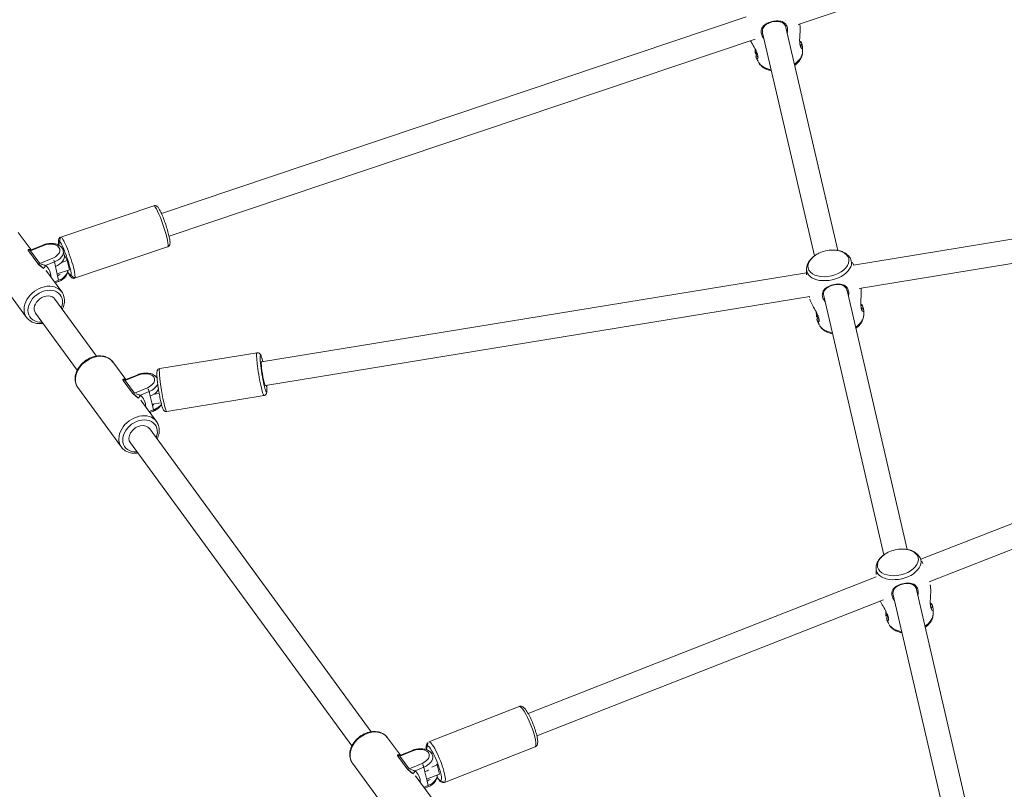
# Model space of a CAD drawing. Extents: x 5477758 to 5478338, y 5918296 to 5918502.
# Tile 119 of 138: x 5477951.034 to 5477951.689, y 5918463.41 to 5918463.923. Entities that reach past the tile are written whole.
import ezdxf

# ---------------------------------------------------------------- set-up
doc = ezdxf.new("R2010")
doc.units = 0
doc.layers.get('0').update_dxf_attribs({"linetype": 'CONTINUOUS', "lineweight": 13})
doc.layers.add('0_PROJEKTOWANE ZABAWKI', color=7, linetype='CONTINUOUS', lineweight=0)
doc.layers.add('0_WSPÓŁRZĘDNE_ODNOŚNIKI', color=6, linetype='CONTINUOUS', lineweight=15)
doc.styles.add('pktkecm$0$STANDARD', font='romans')
doc.dimstyles.new('pktkecm$0$ODNOŚNIKI', dxfattribs={"dimtxt": 17.5, "dimasz": 6, "dimexe": 7, "dimexo": 7, "dimgap": 7, "dimtad": 1, "dimtoh": 1, "dimdec": 0, "dimzin": 0, "dimdsep": 46, "dimtxsty": 'pktkecm$0$STANDARD', "dimblk": 'pktkecm$0$_Dot', "dimcen": 8, "dimdle": 7, "dimclrt": 2, "dimadec": 0, "dimazin": 0, "dimtfac": 1, "dimtdec": 0, "dimtofl": 0, "dimtmove": 0, "dimatfit": 3, "dimldrblk": 'pktkecm$0$_DotBlank', "dimfxl": 0, "dimtolj": 1, "dimtzin": 0, "dimarcsym": 0})

# ---------------------------------------------------------------- blocks, each defined once
blk = doc.blocks.new('zw$CEC1')
for p, q in [((978.05, -618.103), (982.447, -663.542)), ((1001.184, -629.35), (998.924, -663.569)), ((1002.78, -629.456), (1000.527, -663.567)), ((1014.776, -634.339), (1019.084, -663.642)), ((1016.359, -634.107), (1020.671, -663.437)), ((983.864, -663.584), (983.786, -663.668)), ((1001.904, -663.584), (1001.826, -663.668)), ((1022.403, -663.584), (1022.325, -663.668)), ((982.446, -664.378), (997.738, -664.378)), ((1000.486, -664.378), (1018.237, -664.378)), ((1020.985, -664.378), (1038.08, -664.378)), ((982.446, -665.978), (997.738, -665.978)), ((1000.486, -665.978), (1018.237, -665.978)), ((1020.985, -665.978), (1038.08, -665.978)), ((981.156, -666.809), (985.121, -707.784)), ((982.738, -666.548), (986.713, -707.63)), ((983.864, -666.772), (983.786, -666.688)), ((998.714, -666.743), (996.285, -703.519)), ((1000.308, -666.893), (997.882, -703.625)), ((1001.904, -666.772), (1001.826, -666.688)), ((1019.55, -666.809), (1023.18, -691.502)), ((1021.149, -666.686), (1024.763, -691.269)), ((1022.403, -666.772), (1022.325, -666.688)), ((1026.405, -697.968), (1025.461, -691.548)), ((1023.536, -698.39), (1022.592, -691.97)), ((1024.539, -698.346), (1024.512, -698.346)), ((1025.099, -698.212), (1025.163, -698.187)), ((1025.163, -698.187), (1025.22, -698.576)), ((1025.163, -698.187), (1025.794, -698.187)), ((1025.927, -699.092), (1025.794, -698.187)), ((1024.831, -699.143), (1024.98, -700.069)), ((1025.209, -699.718), (1025.107, -699.092)), ((1025.423, -699.092), (1025.107, -699.092)), ((1026.053, -699.092), (1025.423, -699.092)), ((1025.615, -699.729), (1027.163, -699.069)), ((1026.368, -699.092), (1026.053, -699.092)), ((1026.368, -699.092), (1026.416, -699.388)), ((1026.486, -699.358), (1026.447, -699.111)), ((1023.974, -700.423), (1023.838, -699.581)), ((1024.028, -700.475), (1023.878, -699.549)), ((1022.638, -700.998), (1023.975, -700.428)), ((1024.006, -700.608), (1024.959, -700.202)), ((1024.98, -700.069), (1024.028, -700.475)), ((1023.774, -703.666), (1028.3, -701.737)), ((998.953, -711.797), (1022.007, -701.973)), ((995.19, -710.238), (995.623, -703.675)), ((999.58, -713.269), (1022.634, -703.445)), ((998.084, -710.429), (998.517, -703.866)), ((985.135, -714.684), (984.504, -708.164)), ((988.022, -714.405), (987.391, -707.885)), ((996.796, -710.648), (996.772, -711.015)), ((997.385, -711.272), (997.425, -710.666)), ((996.246, -711.323), (996.396, -712.249)), ((996.624, -711.898), (996.523, -711.272)), ((996.838, -711.272), (996.523, -711.272)), ((997.469, -711.272), (996.838, -711.272)), ((997.031, -711.909), (998.579, -711.25)), ((997.784, -711.272), (997.469, -711.272)), ((997.784, -711.272), (997.832, -711.568)), ((997.902, -711.538), (997.862, -711.291)), ((995.39, -712.603), (995.254, -711.761)), ((995.443, -712.655), (995.294, -711.729)), ((996.396, -712.249), (995.443, -712.655)), ((994.053, -713.178), (995.39, -712.608)), ((995.422, -712.788), (996.374, -712.382)), ((989.088, -716), (993.422, -714.154)), ((995.19, -715.846), (999.716, -713.917)), ((986.063, -714.73), (986.378, -714.73)), ((986.33, -714.73), (986.769, -714.618)), ((986.769, -714.618), (986.807, -715.013)), ((986.769, -714.618), (987.399, -714.618)), ((987.482, -715.476), (987.399, -714.618)), ((986.382, -715.527), (986.531, -716.453)), ((986.759, -716.102), (986.658, -715.476)), ((986.658, -715.476), (986.974, -715.476)), ((986.974, -715.476), (987.604, -715.476)), ((988.714, -715.453), (987.166, -716.113)), ((987.604, -715.476), (987.919, -715.476)), ((987.919, -715.476), (987.967, -715.772)), ((988.037, -715.742), (987.997, -715.495)), ((985.525, -716.806), (985.389, -715.965)), ((985.578, -716.859), (985.429, -715.933)), ((989.715, -717.472), (994.049, -715.626)), ((985.526, -716.812), (984.188, -717.382)), ((985.557, -716.992), (986.51, -716.586)), ((986.531, -716.453), (985.578, -716.859)), ((989.851, -718.121), (985.325, -720.05))]:
    blk.add_line(p, q)
for centre in [(999.757, -665.178), (1020.256, -665.178)]:
    blk.add_arc(centre, 2.175, 167.38489, 192.61511)
for centre, major_axis, ratio, start_param, end_param in [((984.155, -665.178), (0, 1.527), 0.615661, 5.263802, 6.127432), ((998.62, -665.178), (0, -1.527), 0.615661, 6.127432, 9.580532), ((1002.194, -665.178), (0, 1.527), 0.615661, 5.263802, 6.127432), ((1019.12, -665.178), (0, -1.527), 0.615661, 6.127432, 9.580532), ((1022.694, -665.178), (0, 1.527), 0.615661, 5.263802, 6.127432), ((998.439, -665.178), (0, 1.39), 0.615661, 1.919462, 7.505316), ((1018.939, -665.178), (0, 1.39), 0.615661, 1.919462, 7.505316), ((984.155, -665.178), (0, -1.527), 0.615661, 0.155754, 1.019383), ((1002.194, -665.178), (0, -1.527), 0.615661, 0.155754, 1.019383), ((1022.694, -665.178), (0, -1.527), 0.615661, 0.155754, 1.019383), ((1024.027, -691.759), (-1.435, -0.211), 0.183044, 3.141593, 6.283185), ((1024.971, -698.179), (1.435, 0.211), 0.183044, 0, 3.141593), ((1024.999, -698.373), (-1.237, -0.182), 0.183044, 2.434663, 6.897606), ((1024.354, -699.346), (0, 0.8), 0.615661, 4.968952, 8.110545), ((1024.512, -699.346), (0, 1), 0.615661, 4.968952, 6.283185), ((1024.827, -699.346), (0, 1), 0.615661, 4.968952, 5.75222), ((1025.773, -699.346), (0, 1), 0.615661, 4.968952, 6.210794), ((1024.988, -699.143), (0.197, 0.032), 0.199964, 0.891363, 2.46216), ((1025.458, -699.346), (0, -1), 0.615661, 1.82736, 2.448725), ((1026.249, -699.143), (0.197, 0.032), 0.199964, 0, 0.891363), ((1024.036, -699.549), (-0.197, -0.032), 0.199964, 5.603752, 6.283185), ((1026.064, -701.114), (-0.647, 1.518), 0.762217, 5.785705, 6.475328), ((1025.328, -699.667), (0.121, -0.159), 0.635409, 4.551611, 6.122408), ((1026.184, -701.063), (-0.568, 1.334), 0.762217, 0, 0.192143), ((1024.823, -700.069), (-0.078, 0.184), 0.762217, 3.641886, 4.398342), ((1023.206, -702.332), (0.568, -1.334), 0.762217, 3.141593, 6.283185), ((1023.87, -700.475), (0.078, -0.184), 0.762217, 0.500293, 1.25675), ((997.07, -703.771), (-1.447, 0.096), 0.084059, 0, 3.141593), ((997.083, -703.572), (1.247, -0.082), 0.084059, 2.265295, 7.159483), ((997.083, -703.572), (-0.798, 0.053), 0.084059, 0, 3.141593), ((985.948, -708.024), (-1.443, -0.14), 0.12235, 3.141593, 6.283185), ((996.637, -710.333), (1.447, -0.096), 0.084059, 3.141593, 6.283185), ((995.77, -711.526), (0, 0.8), 0.615661, 4.968952, 8.110545), ((995.928, -711.526), (0, 1), 0.615661, 4.968952, 5.896462), ((996.243, -711.526), (0, 1), 0.615661, 4.968952, 5.822376), ((997.188, -711.526), (0, -1), 0.615661, 1.82736, 2.607124), ((996.404, -711.323), (0.197, 0.032), 0.199964, 0.891363, 2.46216), ((996.873, -711.526), (0, -1), 0.615661, 1.82736, 2.107422), ((997.665, -711.323), (0.197, 0.032), 0.199964, 0, 0.891363), ((999.147, -712.584), (-0.568, 1.334), 0.762217, 0, 3.141593), ((999.266, -712.533), (0.49, -1.15), 0.762217, 2.265295, 7.159483), ((995.451, -711.729), (-0.197, -0.032), 0.199964, 5.603752, 6.283185), ((996.238, -712.249), (-0.078, 0.184), 0.762217, 3.641886, 4.398342), ((997.48, -713.294), (-0.647, 1.518), 0.762217, 5.785705, 6.475328), ((996.743, -711.847), (0.121, -0.159), 0.635409, 4.551611, 6.122408), ((997.599, -713.243), (-0.568, 1.334), 0.762217, 0, 0.192143), ((999.266, -712.533), (-0.314, 0.736), 0.762217, 0, 3.141593), ((995.286, -712.655), (0.078, -0.184), 0.762217, 0.500293, 1.25675), ((994.622, -714.512), (0.568, -1.334), 0.762217, 3.141593, 6.283185), ((986.578, -714.544), (1.443, 0.14), 0.12235, 0, 3.141593), ((986.598, -714.742), (-1.244, -0.12), 0.12235, 2.371088, 6.963987), ((985.905, -715.73), (0, 0.8), 0.615661, 4.968952, 8.110545), ((986.063, -715.73), (0, 1), 0.615661, 4.968952, 6.283185), ((986.378, -715.73), (0, 1), 0.615661, 4.968952, 6.283185), ((987.324, -715.73), (0, 1), 0.615661, 4.968952, 6.140428), ((986.539, -715.527), (-0.197, -0.032), 0.199964, 4.032956, 5.603752), ((987.008, -715.73), (0, -1), 0.615661, 1.82736, 2.370192), ((987.8, -715.527), (0.197, 0.032), 0.199964, 0, 0.891363), ((989.283, -716.787), (-0.568, 1.334), 0.762217, 0, 3.141593), ((989.402, -716.736), (0.49, -1.15), 0.762217, 2.265295, 7.159483), ((985.586, -715.933), (-0.197, -0.032), 0.199964, 5.603752, 6.283185), ((987.615, -717.498), (-0.647, 1.518), 0.762217, 5.785705, 6.475328), ((986.878, -716.051), (0.121, -0.159), 0.635409, 4.551611, 6.122408), ((987.734, -717.447), (-0.568, 1.334), 0.762217, 0, 0.192143), ((989.402, -716.736), (0.314, -0.736), 0.762217, 3.141593, 6.283185), ((985.421, -716.859), (0.078, -0.184), 0.762217, 0.500293, 1.25675), ((986.374, -716.453), (-0.078, 0.184), 0.762217, 3.641886, 4.398342)]:
    blk.add_ellipse(centre, major_axis=major_axis, ratio=ratio, start_param=start_param, end_param=end_param)
for points in [[(982.454, -663.428), (982.448, -663.428), (982.442, -663.428), (982.436, -663.428)], [(1020.993, -663.428), (1020.885, -663.427), (1020.778, -663.428), (1020.67, -663.431)], [(1000.305, -666.927), (1000.368, -666.928), (1000.431, -666.928), (1000.493, -666.927)]]:
    blk.add_open_spline(points, degree=3)
for points, knots in [([(982.454, -663.428), (982.485, -663.429), (982.52, -663.431), (982.684, -663.452), (982.84, -663.492), (983.122, -663.575), (983.247, -663.615), (983.466, -663.675), (983.559, -663.697), (983.713, -663.722), (983.777, -663.728), (983.885, -663.728), (983.93, -663.722), (984.017, -663.698), (984.046, -663.675), (984.055, -663.631), (984.033, -663.609), (983.956, -663.588), (983.914, -663.584), (983.864, -663.584)], [2.563281, 2.563281, 2.563281, 2.563281, 2.697965, 2.697965, 3.153203, 3.153203, 3.502067, 3.502067, 3.780122, 3.780122, 4.001384, 4.001384, 4.222645, 4.222645, 4.547705, 4.547705, 4.884312, 4.884312, 5.105983, 5.105983, 5.105983, 5.105983]), ([(983.864, -663.584), (983.794, -663.584), (983.707, -663.593), (983.535, -663.619), (983.456, -663.634), (983.373, -663.649)], [0, 0, 0, 0, 0.3049992, 0.3049992, 0.5374799, 0.5374799, 0.5374799, 0.5374799]), ([(983.536, -663.69), (983.547, -663.689), (983.558, -663.687), (983.652, -663.674), (983.726, -663.668), (983.786, -663.668)], [-0.3431311, -0.3431311, -0.3431311, -0.3431311, -0.3049992, -0.3049992, 0, 0, 0, 0]), ([(983.786, -663.668), (983.829, -663.668), (983.866, -663.671), (983.93, -663.686), (983.951, -663.7), (983.955, -663.715)], [-5.1059832, -5.1059832, -5.1059832, -5.1059832, -4.8843118, -4.8843118, -4.5869584, -4.5869584, -4.5869584, -4.5869584]), ([(984.3, -663.669), (984.279, -663.664), (984.257, -663.658), (984.213, -663.647), (984.192, -663.642), (984.148, -663.632), (984.126, -663.627), (984.082, -663.617), (984.059, -663.612), (984.015, -663.602), (983.993, -663.597), (983.97, -663.593)], [7.69822787, 7.69822787, 7.69822787, 7.69822787, 7.70381736, 7.70381736, 7.70940684, 7.70940684, 7.71499632, 7.71499632, 7.7205858, 7.7205858, 7.72617529, 7.72617529, 7.72617529, 7.72617529]), ([(985.037, -664.378), (985.007, -664.308), (984.973, -664.241), (984.887, -664.098), (984.832, -664.024), (984.707, -663.89), (984.636, -663.83), (984.479, -663.731), (984.392, -663.693), (984.3, -663.669)], [0.6033121, 0.6033121, 0.6033121, 0.6033121, 0.7752163, 0.7752163, 0.9884917, 0.9884917, 1.2017672, 1.2017672, 1.4150426, 1.4150426, 1.4150426, 1.4150426]), ([(998.474, -663.669), (998.382, -663.693), (998.295, -663.731), (998.138, -663.83), (998.068, -663.89), (997.943, -664.024), (997.888, -664.098), (997.792, -664.256), (997.752, -664.34), (997.683, -664.517), (997.656, -664.608), (997.635, -664.703)], [4.868143, 4.868143, 4.868143, 4.868143, 5.081418, 5.081418, 5.294694, 5.294694, 5.507969, 5.507969, 5.721244, 5.721244, 5.93452, 5.93452, 5.93452, 5.93452]), ([(998.94, -663.566), (998.913, -663.571), (998.886, -663.576), (998.729, -663.608), (998.6, -663.637), (998.474, -663.669)], [4.828956, 4.828956, 4.828956, 4.828956, 4.83564895, 4.83564895, 4.86814274, 4.86814274, 4.86814274, 4.86814274]), ([(1000.537, -663.43), (1000.556, -663.431), (1000.576, -663.433), (1000.724, -663.452), (1000.88, -663.492), (1001.162, -663.575), (1001.287, -663.615), (1001.505, -663.675), (1001.599, -663.697), (1001.753, -663.722), (1001.816, -663.728), (1001.925, -663.728), (1001.97, -663.722), (1002.057, -663.698), (1002.085, -663.675), (1002.094, -663.631), (1002.073, -663.609), (1001.996, -663.588), (1001.954, -663.584), (1001.904, -663.584)], [2.621859, 2.621859, 2.621859, 2.621859, 2.697965, 2.697965, 3.153203, 3.153203, 3.502067, 3.502067, 3.780122, 3.780122, 4.001384, 4.001384, 4.222645, 4.222645, 4.547705, 4.547705, 4.884312, 4.884312, 5.105983, 5.105983, 5.105983, 5.105983]), ([(1001.904, -663.584), (1001.834, -663.584), (1001.746, -663.593), (1001.575, -663.619), (1001.496, -663.634), (1001.413, -663.649)], [0, 0, 0, 0, 0.3049992, 0.3049992, 0.5374799, 0.5374799, 0.5374799, 0.5374799]), ([(1001.576, -663.69), (1001.587, -663.689), (1001.597, -663.687), (1001.692, -663.674), (1001.766, -663.668), (1001.826, -663.668)], [-0.3431311, -0.3431311, -0.3431311, -0.3431311, -0.3049992, -0.3049992, 0, 0, 0, 0]), ([(1001.826, -663.668), (1001.869, -663.668), (1001.905, -663.671), (1001.97, -663.686), (1001.991, -663.7), (1001.995, -663.715)], [-5.1059832, -5.1059832, -5.1059832, -5.1059832, -4.8843118, -4.8843118, -4.5869584, -4.5869584, -4.5869584, -4.5869584]), ([(1002.34, -663.669), (1002.319, -663.664), (1002.297, -663.658), (1002.253, -663.647), (1002.231, -663.642), (1002.188, -663.632), (1002.166, -663.627), (1002.121, -663.617), (1002.099, -663.612), (1002.055, -663.602), (1002.033, -663.597), (1002.01, -663.593)], [4.55663522, 4.55663522, 4.55663522, 4.55663522, 4.5622247, 4.5622247, 4.56781418, 4.56781418, 4.57340367, 4.57340367, 4.57899315, 4.57899315, 4.58458263, 4.58458263, 4.58458263, 4.58458263]), ([(1003.076, -664.378), (1003.047, -664.308), (1003.013, -664.241), (1002.927, -664.098), (1002.872, -664.024), (1002.747, -663.89), (1002.676, -663.83), (1002.519, -663.731), (1002.432, -663.693), (1002.34, -663.669)], [3.7449048, 3.7449048, 3.7449048, 3.7449048, 3.916809, 3.916809, 4.1300844, 4.1300844, 4.3433598, 4.3433598, 4.5566352, 4.5566352, 4.5566352, 4.5566352]), ([(1018.974, -663.669), (1018.882, -663.693), (1018.795, -663.731), (1018.638, -663.83), (1018.567, -663.89), (1018.442, -664.024), (1018.387, -664.098), (1018.292, -664.256), (1018.251, -664.34), (1018.183, -664.517), (1018.155, -664.608), (1018.134, -664.703)], [4.868143, 4.868143, 4.868143, 4.868143, 5.081418, 5.081418, 5.294694, 5.294694, 5.507969, 5.507969, 5.721244, 5.721244, 5.93452, 5.93452, 5.93452, 5.93452]), ([(1019.385, -663.576), (1019.376, -663.578), (1019.367, -663.58), (1019.228, -663.608), (1019.099, -663.637), (1018.974, -663.669)], [4.83345211, 4.83345211, 4.83345211, 4.83345211, 4.83564895, 4.83564895, 4.86814274, 4.86814274, 4.86814274, 4.86814274]), ([(1020.993, -663.428), (1021.024, -663.429), (1021.059, -663.431), (1021.224, -663.452), (1021.379, -663.492), (1021.661, -663.575), (1021.787, -663.615), (1022.005, -663.675), (1022.099, -663.697), (1022.253, -663.722), (1022.316, -663.728), (1022.424, -663.728), (1022.47, -663.722), (1022.556, -663.698), (1022.585, -663.675), (1022.594, -663.631), (1022.572, -663.609), (1022.495, -663.588), (1022.454, -663.584), (1022.403, -663.584)], [2.563281, 2.563281, 2.563281, 2.563281, 2.697965, 2.697965, 3.153203, 3.153203, 3.502067, 3.502067, 3.780122, 3.780122, 4.001384, 4.001384, 4.222645, 4.222645, 4.547705, 4.547705, 4.884312, 4.884312, 5.105983, 5.105983, 5.105983, 5.105983]), ([(1022.403, -663.584), (1022.333, -663.584), (1022.246, -663.593), (1022.075, -663.619), (1021.995, -663.634), (1021.912, -663.649)], [0, 0, 0, 0, 0.3049992, 0.3049992, 0.5374799, 0.5374799, 0.5374799, 0.5374799]), ([(1022.075, -663.69), (1022.086, -663.689), (1022.097, -663.687), (1022.191, -663.674), (1022.265, -663.668), (1022.325, -663.668)], [-0.3431311, -0.3431311, -0.3431311, -0.3431311, -0.3049992, -0.3049992, 0, 0, 0, 0]), ([(1022.325, -663.668), (1022.369, -663.668), (1022.405, -663.671), (1022.469, -663.686), (1022.49, -663.7), (1022.494, -663.715)], [-5.1059832, -5.1059832, -5.1059832, -5.1059832, -4.8843118, -4.8843118, -4.5869584, -4.5869584, -4.5869584, -4.5869584]), ([(1022.84, -663.669), (1022.818, -663.664), (1022.796, -663.658), (1022.753, -663.647), (1022.731, -663.642), (1022.687, -663.632), (1022.665, -663.627), (1022.621, -663.617), (1022.599, -663.612), (1022.554, -663.602), (1022.532, -663.597), (1022.51, -663.593)], [4.55663522, 4.55663522, 4.55663522, 4.55663522, 4.5622247, 4.5622247, 4.56781418, 4.56781418, 4.57340367, 4.57340367, 4.57899315, 4.57899315, 4.58458263, 4.58458263, 4.58458263, 4.58458263]), ([(1023.576, -664.378), (1023.546, -664.308), (1023.512, -664.241), (1023.426, -664.098), (1023.371, -664.024), (1023.246, -663.89), (1023.176, -663.83), (1023.019, -663.731), (1022.932, -663.693), (1022.84, -663.669)], [3.7449048, 3.7449048, 3.7449048, 3.7449048, 3.916809, 3.916809, 4.1300844, 4.1300844, 4.3433598, 4.3433598, 4.5566352, 4.5566352, 4.5566352, 4.5566352]), ([(982.839, -664.378), (982.751, -664.335), (982.659, -664.307), (982.522, -664.29), (982.476, -664.289), (982.336, -664.3), (982.251, -664.329), (982.09, -664.433), (982.021, -664.514), (981.916, -664.721), (981.881, -664.848), (981.847, -665.129), (981.849, -665.284), (981.894, -665.561), (981.935, -665.685), (982.06, -665.894), (982.148, -665.977), (982.329, -666.051), (982.405, -666.065), (982.592, -666.064), (982.703, -666.039), (982.819, -665.987), (982.829, -665.983), (982.839, -665.978)], [0.917325, 0.917325, 0.917325, 0.917325, 1.195172, 1.195172, 1.338163, 1.338163, 1.641443, 1.641443, 2.000354, 2.000354, 2.378495, 2.378495, 2.778067, 2.778067, 3.160574, 3.160574, 3.571316, 3.571316, 3.82522, 3.82522, 4.155877, 4.155877, 4.187606, 4.187606, 4.187606, 4.187606]), ([(1000.879, -664.378), (1000.791, -664.335), (1000.699, -664.307), (1000.562, -664.29), (1000.516, -664.289), (1000.376, -664.3), (1000.29, -664.329), (1000.13, -664.433), (1000.061, -664.514), (999.956, -664.721), (999.921, -664.848), (999.886, -665.129), (999.889, -665.284), (999.934, -665.561), (999.975, -665.685), (1000.1, -665.894), (1000.188, -665.977), (1000.369, -666.051), (1000.445, -666.065), (1000.632, -666.064), (1000.743, -666.039), (1000.859, -665.987), (1000.869, -665.983), (1000.879, -665.978)], [0.917325, 0.917325, 0.917325, 0.917325, 1.195172, 1.195172, 1.338163, 1.338163, 1.641443, 1.641443, 2.000354, 2.000354, 2.378495, 2.378495, 2.778067, 2.778067, 3.160574, 3.160574, 3.571316, 3.571316, 3.82522, 3.82522, 4.155877, 4.155877, 4.187606, 4.187606, 4.187606, 4.187606]), ([(1021.378, -664.378), (1021.29, -664.335), (1021.198, -664.307), (1021.061, -664.29), (1021.015, -664.289), (1020.876, -664.3), (1020.79, -664.329), (1020.629, -664.433), (1020.561, -664.514), (1020.455, -664.721), (1020.42, -664.848), (1020.386, -665.129), (1020.388, -665.284), (1020.433, -665.561), (1020.474, -665.685), (1020.599, -665.894), (1020.687, -665.977), (1020.868, -666.051), (1020.944, -666.065), (1021.131, -666.064), (1021.242, -666.039), (1021.358, -665.987), (1021.368, -665.983), (1021.379, -665.978)], [0.917325, 0.917325, 0.917325, 0.917325, 1.195172, 1.195172, 1.338163, 1.338163, 1.641443, 1.641443, 2.000354, 2.000354, 2.378495, 2.378495, 2.778067, 2.778067, 3.160574, 3.160574, 3.571316, 3.571316, 3.82522, 3.82522, 4.155877, 4.155877, 4.187606, 4.187606, 4.187606, 4.187606]), ([(982.446, -665.978), (982.375, -665.978), (982.308, -665.965), (982.143, -665.894), (982.062, -665.814), (981.949, -665.62), (981.914, -665.509), (981.876, -665.268), (981.873, -665.137), (981.903, -664.894), (981.933, -664.781), (982.027, -664.591), (982.089, -664.513), (982.239, -664.413), (982.319, -664.385), (982.42, -664.378), (982.433, -664.378), (982.446, -664.378)], [-3.810737, -3.810737, -3.810737, -3.810737, -3.571316, -3.571316, -3.160574, -3.160574, -2.778067, -2.778067, -2.378495, -2.378495, -2.000354, -2.000354, -1.641443, -1.641443, -1.338163, -1.338163, -1.294541, -1.294541, -1.294541, -1.294541]), ([(1000.486, -665.978), (1000.415, -665.978), (1000.348, -665.965), (1000.183, -665.894), (1000.102, -665.814), (999.989, -665.62), (999.954, -665.509), (999.915, -665.268), (999.913, -665.137), (999.943, -664.894), (999.973, -664.781), (1000.067, -664.591), (1000.129, -664.513), (1000.279, -664.413), (1000.359, -664.385), (1000.46, -664.378), (1000.473, -664.378), (1000.486, -664.378)], [-3.810737, -3.810737, -3.810737, -3.810737, -3.571316, -3.571316, -3.160574, -3.160574, -2.778067, -2.778067, -2.378495, -2.378495, -2.000354, -2.000354, -1.641443, -1.641443, -1.338163, -1.338163, -1.294541, -1.294541, -1.294541, -1.294541]), ([(1020.985, -665.978), (1020.915, -665.978), (1020.848, -665.965), (1020.683, -665.894), (1020.601, -665.814), (1020.489, -665.62), (1020.453, -665.509), (1020.415, -665.268), (1020.413, -665.137), (1020.442, -664.894), (1020.472, -664.781), (1020.566, -664.591), (1020.629, -664.513), (1020.778, -664.413), (1020.858, -664.385), (1020.959, -664.378), (1020.972, -664.378), (1020.985, -664.378)], [-3.810737, -3.810737, -3.810737, -3.810737, -3.571316, -3.571316, -3.160574, -3.160574, -2.778067, -2.778067, -2.378495, -2.378495, -2.000354, -2.000354, -1.641443, -1.641443, -1.338163, -1.338163, -1.294541, -1.294541, -1.294541, -1.294541]), ([(984.3, -666.686), (984.392, -666.663), (984.479, -666.624), (984.636, -666.525), (984.707, -666.465), (984.832, -666.332), (984.887, -666.258), (984.973, -666.115), (985.007, -666.047), (985.037, -665.978)], [4.8681427, 4.8681427, 4.8681427, 4.8681427, 5.0814182, 5.0814182, 5.2946936, 5.2946936, 5.507969, 5.507969, 5.6798732, 5.6798732, 5.6798732, 5.6798732]), ([(997.635, -665.653), (997.656, -665.747), (997.683, -665.839), (997.752, -666.015), (997.792, -666.099), (997.888, -666.258), (997.943, -666.332), (998.068, -666.465), (998.138, -666.525), (998.295, -666.624), (998.382, -666.663), (998.474, -666.686)], [0.348665, 0.348665, 0.348665, 0.348665, 0.561941, 0.561941, 0.775216, 0.775216, 0.988492, 0.988492, 1.201767, 1.201767, 1.415043, 1.415043, 1.415043, 1.415043]), ([(1002.34, -666.686), (1002.432, -666.663), (1002.519, -666.624), (1002.676, -666.525), (1002.747, -666.465), (1002.872, -666.332), (1002.927, -666.258), (1003.013, -666.115), (1003.047, -666.047), (1003.076, -665.978)], [1.7265501, 1.7265501, 1.7265501, 1.7265501, 1.9398255, 1.9398255, 2.1531009, 2.1531009, 2.3663763, 2.3663763, 2.5382805, 2.5382805, 2.5382805, 2.5382805]), ([(1018.134, -665.653), (1018.155, -665.747), (1018.183, -665.839), (1018.251, -666.015), (1018.292, -666.099), (1018.387, -666.258), (1018.442, -666.332), (1018.567, -666.465), (1018.638, -666.525), (1018.795, -666.624), (1018.882, -666.663), (1018.974, -666.686)], [0.348665, 0.348665, 0.348665, 0.348665, 0.561941, 0.561941, 0.775216, 0.775216, 0.988492, 0.988492, 1.201767, 1.201767, 1.415043, 1.415043, 1.415043, 1.415043]), ([(1022.84, -666.686), (1022.932, -666.663), (1023.019, -666.624), (1023.176, -666.525), (1023.246, -666.465), (1023.371, -666.332), (1023.426, -666.258), (1023.512, -666.115), (1023.546, -666.047), (1023.576, -665.978)], [1.7265501, 1.7265501, 1.7265501, 1.7265501, 1.9398255, 1.9398255, 2.1531009, 2.1531009, 2.3663763, 2.3663763, 2.5382805, 2.5382805, 2.5382805, 2.5382805]), ([(983.864, -666.772), (983.934, -666.772), (983.986, -666.763), (984.053, -666.73), (984.06, -666.704), (984.024, -666.666), (984.001, -666.653), (983.934, -666.634), (983.891, -666.628), (983.782, -666.627), (983.716, -666.633), (983.583, -666.655), (983.521, -666.668), (983.316, -666.719), (983.167, -666.766), (982.936, -666.835), (982.85, -666.859), (982.77, -666.879)], [0, 0, 0, 0, 0.304999, 0.304999, 0.666269, 0.666269, 0.87878, 0.87878, 1.091292, 1.091292, 1.32929, 1.32929, 1.518494, 1.518494, 1.930703, 1.930703, 2.176471, 2.176471, 2.176471, 2.176471]), ([(983.373, -666.706), (983.485, -666.727), (983.592, -666.747), (983.753, -666.767), (983.813, -666.772), (983.864, -666.772)], [4.5682583, 4.5682583, 4.5682583, 4.5682583, 4.8843118, 4.8843118, 5.1059832, 5.1059832, 5.1059832, 5.1059832]), ([(983.786, -666.688), (983.742, -666.688), (983.691, -666.684), (983.603, -666.675), (983.571, -666.67), (983.536, -666.665)], [-5.1059832, -5.1059832, -5.1059832, -5.1059832, -4.8843118, -4.8843118, -4.7627173, -4.7627173, -4.7627173, -4.7627173]), ([(983.955, -666.641), (983.952, -666.651), (983.94, -666.662), (983.892, -666.681), (983.846, -666.688), (983.786, -666.688)], [-0.5188092, -0.5188092, -0.5188092, -0.5188092, -0.3049992, -0.3049992, 0, 0, 0, 0]), ([(983.97, -666.763), (983.993, -666.758), (984.015, -666.753), (984.059, -666.744), (984.082, -666.739), (984.126, -666.729), (984.148, -666.724), (984.192, -666.713), (984.213, -666.708), (984.257, -666.697), (984.279, -666.692), (984.3, -666.686)], [4.84019533, 4.84019533, 4.84019533, 4.84019533, 4.84578481, 4.84578481, 4.85137429, 4.85137429, 4.85696378, 4.85696378, 4.86255326, 4.86255326, 4.86814274, 4.86814274, 4.86814274, 4.86814274]), ([(998.474, -666.686), (998.6, -666.718), (998.729, -666.748), (998.862, -666.775), (998.865, -666.775), (998.868, -666.776)], [1.41504257, 1.41504257, 1.41504257, 1.41504257, 1.44753636, 1.44753636, 1.44828307, 1.44828307, 1.44828307, 1.44828307]), ([(1001.904, -666.772), (1001.973, -666.772), (1002.026, -666.763), (1002.093, -666.73), (1002.1, -666.704), (1002.064, -666.666), (1002.04, -666.653), (1001.974, -666.634), (1001.931, -666.628), (1001.822, -666.627), (1001.756, -666.633), (1001.623, -666.655), (1001.56, -666.668), (1001.356, -666.719), (1001.207, -666.766), (1000.927, -666.85), (1000.795, -666.886), (1000.61, -666.919), (1000.547, -666.926), (1000.494, -666.927)], [0, 0, 0, 0, 0.304999, 0.304999, 0.666269, 0.666269, 0.87878, 0.87878, 1.091292, 1.091292, 1.32929, 1.32929, 1.518494, 1.518494, 1.930703, 1.930703, 2.313686, 2.313686, 2.542402, 2.542402, 2.542402, 2.542402]), ([(1001.413, -666.706), (1001.525, -666.727), (1001.632, -666.747), (1001.793, -666.767), (1001.853, -666.772), (1001.904, -666.772)], [4.5682583, 4.5682583, 4.5682583, 4.5682583, 4.8843118, 4.8843118, 5.1059832, 5.1059832, 5.1059832, 5.1059832]), ([(1001.826, -666.688), (1001.782, -666.688), (1001.731, -666.684), (1001.643, -666.675), (1001.61, -666.67), (1001.576, -666.665)], [-5.1059832, -5.1059832, -5.1059832, -5.1059832, -4.8843118, -4.8843118, -4.7627173, -4.7627173, -4.7627173, -4.7627173]), ([(1001.995, -666.641), (1001.992, -666.651), (1001.98, -666.662), (1001.931, -666.681), (1001.886, -666.688), (1001.826, -666.688)], [-0.5188092, -0.5188092, -0.5188092, -0.5188092, -0.3049992, -0.3049992, 0, 0, 0, 0]), ([(1002.01, -666.763), (1002.033, -666.758), (1002.055, -666.753), (1002.099, -666.744), (1002.121, -666.739), (1002.166, -666.729), (1002.188, -666.724), (1002.231, -666.713), (1002.253, -666.708), (1002.297, -666.697), (1002.319, -666.692), (1002.34, -666.686)], [1.69860267, 1.69860267, 1.69860267, 1.69860267, 1.70419216, 1.70419216, 1.70978164, 1.70978164, 1.71537112, 1.71537112, 1.72096061, 1.72096061, 1.72655009, 1.72655009, 1.72655009, 1.72655009]), ([(1018.974, -666.686), (1019.099, -666.718), (1019.228, -666.748), (1019.422, -666.787), (1019.486, -666.799), (1019.55, -666.81)], [1.41504257, 1.41504257, 1.41504257, 1.41504257, 1.44753636, 1.44753636, 1.46332069, 1.46332069, 1.46332069, 1.46332069]), ([(1022.403, -666.772), (1022.473, -666.772), (1022.525, -666.763), (1022.592, -666.73), (1022.599, -666.704), (1022.563, -666.666), (1022.54, -666.653), (1022.473, -666.634), (1022.43, -666.628), (1022.322, -666.627), (1022.255, -666.633), (1022.122, -666.655), (1022.06, -666.668), (1021.856, -666.719), (1021.706, -666.766), (1021.428, -666.849), (1021.297, -666.885), (1021.181, -666.906)], [0, 0, 0, 0, 0.304999, 0.304999, 0.666269, 0.666269, 0.87878, 0.87878, 1.091292, 1.091292, 1.32929, 1.32929, 1.518494, 1.518494, 1.930703, 1.930703, 2.310871, 2.310871, 2.310871, 2.310871]), ([(1021.912, -666.706), (1022.024, -666.727), (1022.132, -666.747), (1022.292, -666.767), (1022.352, -666.772), (1022.403, -666.772)], [4.5682583, 4.5682583, 4.5682583, 4.5682583, 4.8843118, 4.8843118, 5.1059832, 5.1059832, 5.1059832, 5.1059832]), ([(1022.325, -666.688), (1022.281, -666.688), (1022.23, -666.684), (1022.143, -666.675), (1022.11, -666.67), (1022.075, -666.665)], [-5.1059832, -5.1059832, -5.1059832, -5.1059832, -4.8843118, -4.8843118, -4.7627173, -4.7627173, -4.7627173, -4.7627173]), ([(1022.494, -666.641), (1022.491, -666.651), (1022.48, -666.662), (1022.431, -666.681), (1022.385, -666.688), (1022.325, -666.688)], [-0.5188092, -0.5188092, -0.5188092, -0.5188092, -0.3049992, -0.3049992, 0, 0, 0, 0]), ([(1022.51, -666.763), (1022.532, -666.758), (1022.554, -666.753), (1022.599, -666.744), (1022.621, -666.739), (1022.665, -666.729), (1022.687, -666.724), (1022.731, -666.713), (1022.753, -666.708), (1022.796, -666.697), (1022.818, -666.692), (1022.84, -666.686)], [1.69860267, 1.69860267, 1.69860267, 1.69860267, 1.70419216, 1.70419216, 1.70978164, 1.70978164, 1.71537112, 1.71537112, 1.72096061, 1.72096061, 1.72655009, 1.72655009, 1.72655009, 1.72655009]), ([(1022.592, -691.97), (1022.587, -691.935), (1022.59, -691.9), (1022.608, -691.835), (1022.624, -691.806), (1022.666, -691.746), (1022.695, -691.721), (1022.81, -691.635), (1022.913, -691.591), (1023.151, -691.508), (1023.276, -691.472), (1023.541, -691.409), (1023.678, -691.382), (1023.957, -691.335), (1024.098, -691.315), (1024.374, -691.286), (1024.508, -691.276), (1024.758, -691.267), (1024.874, -691.268), (1025.086, -691.284), (1025.177, -691.297), (1025.299, -691.343), (1025.335, -691.36), (1025.389, -691.406), (1025.406, -691.423), (1025.44, -691.473), (1025.456, -691.509), (1025.461, -691.548)], [0.894073, 0.894073, 0.894073, 0.894073, 0.974061, 0.974061, 1.067181, 1.067181, 1.220339, 1.220339, 1.656576, 1.656576, 2.015363, 2.015363, 2.349729, 2.349729, 2.679061, 2.679061, 3.009134, 3.009134, 3.346829, 3.346829, 3.718146, 3.718146, 3.876906, 3.876906, 3.946547, 3.946547, 4.035665, 4.035665, 4.035665, 4.035665]), ([(1024.002, -698.661), (1023.9, -698.652), (1023.815, -698.639), (1023.699, -698.595), (1023.663, -698.578), (1023.609, -698.532), (1023.592, -698.515), (1023.558, -698.465), (1023.542, -698.428), (1023.536, -698.39)], [6.5111112, 6.5111112, 6.5111112, 6.5111112, 6.8597383, 6.8597383, 7.0184982, 7.0184982, 7.08814, 7.08814, 7.177258, 7.177258, 7.177258, 7.177258]), ([(1023.838, -699.581), (1023.821, -699.476), (1023.816, -699.368), (1023.828, -699.154), (1023.846, -699.048), (1023.904, -698.849), (1023.944, -698.755), (1024.047, -698.589), (1024.11, -698.516), (1024.25, -698.411), (1024.326, -698.374), (1024.441, -698.35), (1024.476, -698.346), (1024.512, -698.346)], [3.141593, 3.141593, 3.141593, 3.141593, 3.490707, 3.490707, 3.838891, 3.838891, 4.189499, 4.189499, 4.535378, 4.535378, 4.838457, 4.838457, 4.968952, 4.968952, 4.968952, 4.968952]), ([(1026.447, -699.111), (1026.434, -699.032), (1026.415, -698.955), (1026.363, -698.809), (1026.331, -698.741), (1026.254, -698.615), (1026.209, -698.557), (1026.105, -698.459), (1026.046, -698.419), (1025.929, -698.368), (1025.874, -698.353), (1025.817, -698.348)], [0, 0, 0, 0, 0.262847, 0.262847, 0.525693, 0.525693, 0.78854, 0.78854, 1.051386, 1.051386, 1.259794, 1.259794, 1.259794, 1.259794]), ([(1026.405, -697.968), (1026.41, -698.003), (1026.407, -698.038), (1026.39, -698.103), (1026.374, -698.131), (1026.331, -698.192), (1026.303, -698.217), (1026.191, -698.3), (1026.094, -698.342), (1025.972, -698.386)], [4.0356654, 4.0356654, 4.0356654, 4.0356654, 4.1156532, 4.1156532, 4.2087738, 4.2087738, 4.3619316, 4.3619316, 4.7782223, 4.7782223, 4.7782223, 4.7782223]), ([(1025.209, -699.718), (1025.201, -699.732), (1025.192, -699.747), (1025.169, -699.787), (1025.155, -699.814), (1025.115, -699.886), (1025.09, -699.932), (1025.035, -700.019), (1025.005, -700.058), (1024.98, -700.069)], [0, 0, 0, 0, 0.0882376, 0.0882376, 0.2294177, 0.2294177, 0.4553059, 0.4553059, 0.7059006, 0.7059006, 0.7059006, 0.7059006]), ([(1023.974, -700.423), (1023.977, -700.438), (1023.976, -700.45), (1023.974, -700.47), (1023.972, -700.476), (1023.969, -700.484), (1023.968, -700.485), (1023.968, -700.485)], [0.287442, 0.287442, 0.287442, 0.287442, 0.3407284, 0.3407284, 0.4012019, 0.4012019, 0.4599659, 0.4599659, 0.4599659, 0.4599659]), ([(1024.028, -700.475), (1024.022, -700.477), (1024.018, -700.478), (1024.006, -700.478), (1023.999, -700.475), (1023.986, -700.462), (1023.979, -700.448), (1023.975, -700.429), (1023.975, -700.426), (1023.974, -700.423)], [0, 0, 0, 0, 0.051209, 0.051209, 0.1331435, 0.1331435, 0.2642386, 0.2642386, 0.287442, 0.287442, 0.287442, 0.287442]), ([(1024.959, -700.202), (1025.009, -700.181), (1025.071, -700.135), (1025.186, -700.041), (1025.239, -699.995), (1025.322, -699.925), (1025.352, -699.899), (1025.398, -699.862), (1025.416, -699.848), (1025.431, -699.836)], [-0.7059006, -0.7059006, -0.7059006, -0.7059006, -0.4553059, -0.4553059, -0.2294177, -0.2294177, -0.0882376, -0.0882376, 0, 0, 0, 0]), ([(1022.638, -700.998), (1022.528, -701.044), (1022.428, -701.112), (1022.255, -701.283), (1022.183, -701.388), (1022.07, -701.625), (1022.032, -701.759), (1021.996, -702.044), (1021.998, -702.196), (1022.044, -702.499), (1022.088, -702.65), (1022.212, -702.937), (1022.292, -703.072), (1022.483, -703.314), (1022.593, -703.42), (1022.832, -703.59), (1022.961, -703.655), (1023.222, -703.733), (1023.354, -703.748), (1023.584, -703.729), (1023.682, -703.705), (1023.774, -703.666)], [5.026436, 5.026436, 5.026436, 5.026436, 5.319472, 5.319472, 5.621236, 5.621236, 5.940117, 5.940117, 6.270532, 6.270532, 6.604706, 6.604706, 6.939449, 6.939449, 7.273551, 7.273551, 7.60354, 7.60354, 7.92083, 7.92083, 8.168028, 8.168028, 8.168028, 8.168028]), ([(1023.974, -700.469), (1023.947, -700.493), (1023.928, -700.516), (1023.902, -700.564), (1023.899, -700.587), (1023.914, -700.613), (1023.925, -700.62), (1023.951, -700.623), (1023.963, -700.622), (1023.986, -700.616), (1023.996, -700.612), (1024.006, -700.608)], [-0.6495188, -0.6495188, -0.6495188, -0.6495188, -0.4739907, -0.4739907, -0.2642386, -0.2642386, -0.1331435, -0.1331435, -0.051209, -0.051209, 0, 0, 0, 0]), ([(996.29, -703.437), (996.284, -703.437), (996.277, -703.437), (996.161, -703.438), (996.065, -703.441), (995.897, -703.454), (995.845, -703.451), (995.744, -703.496), (995.729, -703.504), (995.694, -703.53), (995.672, -703.549), (995.64, -703.602), (995.63, -703.628), (995.624, -703.663), (995.624, -703.669), (995.623, -703.675)], [6.2976275, 6.2976275, 6.2976275, 6.2976275, 6.3180294, 6.3180294, 6.6515844, 6.6515844, 7.030835, 7.030835, 7.0887466, 7.0887466, 7.1450028, 7.1450028, 7.1808677, 7.1808677, 7.1879786, 7.1879786, 7.1879786, 7.1879786]), ([(998.517, -703.866), (998.519, -703.841), (998.516, -703.817), (998.503, -703.771), (998.493, -703.752), (998.47, -703.718), (998.458, -703.705), (998.43, -703.679), (998.416, -703.67), (998.377, -703.647), (998.356, -703.639), (998.278, -703.611), (998.215, -703.597), (998.065, -703.569), (997.981, -703.556), (997.887, -703.543)], [4.0463859, 4.0463859, 4.0463859, 4.0463859, 4.0764761, 4.0764761, 4.1095795, 4.1095795, 4.1509104, 4.1509104, 4.2103248, 4.2103248, 4.3382229, 4.3382229, 4.6523821, 4.6523821, 4.9367369, 4.9367369, 4.9367369, 4.9367369]), ([(984.504, -708.164), (984.502, -708.136), (984.505, -708.107), (984.519, -708.056), (984.531, -708.034), (984.558, -707.994), (984.574, -707.978), (984.618, -707.941), (984.643, -707.927), (984.725, -707.886), (984.786, -707.866), (984.956, -707.818), (985.073, -707.792), (985.324, -707.747), (985.455, -707.727), (985.725, -707.692), (985.864, -707.677), (986.14, -707.653), (986.277, -707.644), (986.535, -707.632), (986.656, -707.629), (986.876, -707.632), (986.973, -707.637), (987.104, -707.653), (987.147, -707.66), (987.221, -707.682), (987.251, -707.692), (987.301, -707.726), (987.316, -707.737), (987.35, -707.774), (987.37, -707.803), (987.386, -707.854), (987.389, -707.869), (987.391, -707.885)], [4.043236, 4.043236, 4.043236, 4.043236, 4.090893, 4.090893, 4.144013, 4.144013, 4.2157, 4.2157, 4.353145, 4.353145, 4.645664, 4.645664, 5.02281, 5.02281, 5.356766, 5.356766, 5.684004, 5.684004, 6.010247, 6.010247, 6.339212, 6.339212, 6.680113, 6.680113, 6.889988, 6.889988, 7.037408, 7.037408, 7.090553, 7.090553, 7.159084, 7.159084, 7.184829, 7.184829, 7.184829, 7.184829]), ([(995.19, -710.238), (995.188, -710.262), (995.191, -710.287), (995.204, -710.332), (995.214, -710.352), (995.237, -710.386), (995.249, -710.399), (995.277, -710.424), (995.29, -710.433), (995.33, -710.457), (995.351, -710.465), (995.429, -710.493), (995.491, -710.507), (995.661, -710.539), (995.772, -710.555), (996.012, -710.585), (996.14, -710.599), (996.406, -710.623), (996.544, -710.633), (996.817, -710.65), (996.953, -710.657), (997.209, -710.665), (997.33, -710.667), (997.546, -710.666), (997.642, -710.663), (997.809, -710.65), (997.862, -710.653), (997.963, -710.607), (997.978, -710.6), (998.013, -710.574), (998.035, -710.555), (998.067, -710.502), (998.077, -710.475), (998.083, -710.44), (998.083, -710.435), (998.084, -710.429)], [0.904793, 0.904793, 0.904793, 0.904793, 0.934883, 0.934883, 0.967987, 0.967987, 1.009318, 1.009318, 1.068732, 1.068732, 1.19663, 1.19663, 1.510789, 1.510789, 1.870862, 1.870862, 2.200998, 2.200998, 2.526135, 2.526135, 2.850435, 2.850435, 3.176437, 3.176437, 3.509992, 3.509992, 3.889242, 3.889242, 3.947154, 3.947154, 4.00341, 4.00341, 4.039275, 4.039275, 4.046386, 4.046386, 4.046386, 4.046386]), ([(995.254, -711.761), (995.237, -711.656), (995.231, -711.548), (995.244, -711.334), (995.261, -711.229), (995.319, -711.029), (995.36, -710.935), (995.463, -710.769), (995.526, -710.697), (995.65, -710.603), (995.705, -710.573), (995.764, -710.553)], [3.141593, 3.141593, 3.141593, 3.141593, 3.490707, 3.490707, 3.838891, 3.838891, 4.189499, 4.189499, 4.535378, 4.535378, 4.765081, 4.765081, 4.765081, 4.765081]), ([(997.862, -711.291), (997.849, -711.212), (997.83, -711.136), (997.779, -710.99), (997.747, -710.921), (997.67, -710.795), (997.625, -710.738), (997.564, -710.681), (997.555, -710.673), (997.546, -710.665)], [0, 0, 0, 0, 0.2628466, 0.2628466, 0.5256932, 0.5256932, 0.7885398, 0.7885398, 0.8324634, 0.8324634, 0.8324634, 0.8324634]), ([(999.72, -711.47), (999.694, -711.449), (999.667, -711.429), (999.522, -711.325), (999.393, -711.26), (999.131, -711.182), (998.999, -711.167), (998.77, -711.186), (998.671, -711.21), (998.579, -711.25)], [4.0570904, 4.0570904, 4.0570904, 4.0570904, 4.1319582, 4.1319582, 4.4619476, 4.4619476, 4.779237, 4.779237, 5.0264358, 5.0264358, 5.0264358, 5.0264358]), ([(996.374, -712.382), (996.424, -712.361), (996.487, -712.315), (996.601, -712.222), (996.655, -712.175), (996.737, -712.105), (996.767, -712.08), (996.814, -712.042), (996.831, -712.029), (996.847, -712.017)], [-0.7059006, -0.7059006, -0.7059006, -0.7059006, -0.4553059, -0.4553059, -0.2294177, -0.2294177, -0.0882376, -0.0882376, 0, 0, 0, 0]), ([(996.624, -711.898), (996.616, -711.912), (996.608, -711.927), (996.585, -711.968), (996.57, -711.994), (996.531, -712.066), (996.505, -712.112), (996.451, -712.2), (996.421, -712.239), (996.396, -712.249)], [0, 0, 0, 0, 0.0882376, 0.0882376, 0.2294177, 0.2294177, 0.4553059, 0.4553059, 0.7059006, 0.7059006, 0.7059006, 0.7059006]), ([(995.389, -712.649), (995.362, -712.673), (995.343, -712.697), (995.318, -712.744), (995.315, -712.767), (995.33, -712.793), (995.34, -712.8), (995.367, -712.803), (995.379, -712.802), (995.402, -712.796), (995.411, -712.793), (995.422, -712.788)], [-0.6495188, -0.6495188, -0.6495188, -0.6495188, -0.4739907, -0.4739907, -0.2642386, -0.2642386, -0.1331435, -0.1331435, -0.051209, -0.051209, 0, 0, 0, 0]), ([(995.39, -712.603), (995.392, -712.619), (995.392, -712.631), (995.389, -712.65), (995.387, -712.656), (995.385, -712.664), (995.384, -712.666), (995.384, -712.666)], [0.287442, 0.287442, 0.287442, 0.287442, 0.3407284, 0.3407284, 0.4012019, 0.4012019, 0.4599659, 0.4599659, 0.4599659, 0.4599659]), ([(995.443, -712.655), (995.438, -712.658), (995.433, -712.659), (995.421, -712.658), (995.415, -712.655), (995.401, -712.642), (995.395, -712.628), (995.391, -712.609), (995.39, -712.606), (995.39, -712.603)], [0, 0, 0, 0, 0.051209, 0.051209, 0.1331435, 0.1331435, 0.2642386, 0.2642386, 0.287442, 0.287442, 0.287442, 0.287442]), ([(999.716, -713.917), (999.825, -713.871), (999.925, -713.803), (1000.098, -713.632), (1000.171, -713.528), (1000.283, -713.29), (1000.321, -713.156), (1000.342, -712.991), (1000.345, -712.967), (1000.347, -712.942)], [1.8848431, 1.8848431, 1.8848431, 1.8848431, 2.1778793, 2.1778793, 2.4796434, 2.4796434, 2.7985241, 2.7985241, 2.8541885, 2.8541885, 2.8541885, 2.8541885]), ([(994.053, -713.178), (993.944, -713.225), (993.844, -713.292), (993.671, -713.464), (993.598, -713.568), (993.486, -713.805), (993.448, -713.94), (993.411, -714.225), (993.414, -714.376), (993.459, -714.679), (993.503, -714.83), (993.627, -715.117), (993.708, -715.253), (993.898, -715.494), (994.008, -715.6), (994.247, -715.771), (994.376, -715.835), (994.637, -715.913), (994.77, -715.929), (994.999, -715.909), (995.098, -715.885), (995.19, -715.846)], [5.026436, 5.026436, 5.026436, 5.026436, 5.319472, 5.319472, 5.621236, 5.621236, 5.940117, 5.940117, 6.270532, 6.270532, 6.604706, 6.604706, 6.939449, 6.939449, 7.273551, 7.273551, 7.60354, 7.60354, 7.92083, 7.92083, 8.168028, 8.168028, 8.168028, 8.168028]), ([(985.637, -714.935), (985.576, -714.932), (985.522, -714.928), (985.422, -714.916), (985.379, -714.908), (985.306, -714.887), (985.275, -714.877), (985.225, -714.843), (985.21, -714.831), (985.176, -714.795), (985.156, -714.766), (985.14, -714.714), (985.137, -714.699), (985.135, -714.684)], [3.3316817, 3.3316817, 3.3316817, 3.3316817, 3.5385205, 3.5385205, 3.7483957, 3.7483957, 3.8958158, 3.8958158, 3.9489607, 3.9489607, 4.0174916, 4.0174916, 4.0432359, 4.0432359, 4.0432359, 4.0432359]), ([(985.389, -715.965), (985.372, -715.86), (985.367, -715.752), (985.379, -715.538), (985.396, -715.432), (985.454, -715.233), (985.495, -715.139), (985.598, -714.973), (985.661, -714.9), (985.801, -714.795), (985.876, -714.758), (985.992, -714.734), (986.027, -714.73), (986.063, -714.73)], [6.283185, 6.283185, 6.283185, 6.283185, 6.6323, 6.6323, 6.980484, 6.980484, 7.331092, 7.331092, 7.67697, 7.67697, 7.98005, 7.98005, 8.110545, 8.110545, 8.110545, 8.110545]), ([(987.997, -715.495), (987.985, -715.416), (987.965, -715.339), (987.914, -715.193), (987.882, -715.125), (987.805, -714.998), (987.76, -714.941), (987.656, -714.843), (987.597, -714.802), (987.493, -714.757), (987.453, -714.745), (987.411, -714.737)], [3.141593, 3.141593, 3.141593, 3.141593, 3.404439, 3.404439, 3.667286, 3.667286, 3.930132, 3.930132, 4.192979, 4.192979, 4.348364, 4.348364, 4.348364, 4.348364]), ([(988.022, -714.405), (988.024, -714.433), (988.021, -714.461), (988.007, -714.513), (987.995, -714.535), (987.968, -714.575), (987.952, -714.591), (987.908, -714.628), (987.883, -714.642), (987.801, -714.683), (987.74, -714.703), (987.618, -714.738), (987.564, -714.751), (987.506, -714.763)], [0.9016433, 0.9016433, 0.9016433, 0.9016433, 0.9493002, 0.9493002, 1.0024199, 1.0024199, 1.074107, 1.074107, 1.2115523, 1.2115523, 1.5040713, 1.5040713, 1.693753, 1.693753, 1.693753, 1.693753]), ([(988.714, -715.453), (988.823, -715.407), (988.942, -715.381), (989.185, -715.375), (989.31, -715.395), (989.559, -715.479), (989.683, -715.544), (989.816, -715.643), (989.836, -715.658), (989.855, -715.674)], [4.3983422, 4.3983422, 4.3983422, 4.3983422, 4.6913784, 4.6913784, 4.9931424, 4.9931424, 5.3120232, 5.3120232, 5.3676876, 5.3676876, 5.3676876, 5.3676876]), ([(986.51, -716.586), (986.559, -716.565), (986.622, -716.519), (986.737, -716.425), (986.79, -716.379), (986.872, -716.309), (986.903, -716.283), (986.949, -716.246), (986.966, -716.232), (986.982, -716.22)], [-0.7059006, -0.7059006, -0.7059006, -0.7059006, -0.4553059, -0.4553059, -0.2294177, -0.2294177, -0.0882376, -0.0882376, 0, 0, 0, 0]), ([(986.759, -716.102), (986.751, -716.116), (986.743, -716.13), (986.72, -716.171), (986.705, -716.198), (986.666, -716.27), (986.641, -716.316), (986.586, -716.403), (986.556, -716.442), (986.531, -716.453)], [0, 0, 0, 0, 0.0882376, 0.0882376, 0.2294177, 0.2294177, 0.4553059, 0.4553059, 0.7059006, 0.7059006, 0.7059006, 0.7059006]), ([(985.525, -716.853), (985.498, -716.877), (985.478, -716.9), (985.453, -716.948), (985.45, -716.971), (985.465, -716.997), (985.476, -717.004), (985.502, -717.007), (985.514, -717.006), (985.537, -716.999), (985.547, -716.996), (985.557, -716.992)], [-0.6495188, -0.6495188, -0.6495188, -0.6495188, -0.4739907, -0.4739907, -0.2642386, -0.2642386, -0.1331435, -0.1331435, -0.051209, -0.051209, 0, 0, 0, 0]), ([(985.525, -716.806), (985.527, -716.822), (985.527, -716.834), (985.525, -716.854), (985.523, -716.86), (985.52, -716.868), (985.519, -716.869), (985.519, -716.869)], [0.287442, 0.287442, 0.287442, 0.287442, 0.3407284, 0.3407284, 0.4012019, 0.4012019, 0.4599659, 0.4599659, 0.4599659, 0.4599659]), ([(985.578, -716.859), (985.573, -716.861), (985.568, -716.862), (985.557, -716.862), (985.55, -716.859), (985.536, -716.846), (985.53, -716.832), (985.526, -716.813), (985.525, -716.81), (985.525, -716.806)], [0, 0, 0, 0, 0.051209, 0.051209, 0.1331435, 0.1331435, 0.2642386, 0.2642386, 0.287442, 0.287442, 0.287442, 0.287442]), ([(990.482, -717.146), (990.479, -717.179), (990.476, -717.212), (990.45, -717.389), (990.407, -717.527), (990.282, -717.769), (990.202, -717.875), (990.029, -718.027), (989.943, -718.082), (989.851, -718.121)], [6.5705894, 6.5705894, 6.5705894, 6.5705894, 6.6454572, 6.6454572, 6.9754467, 6.9754467, 7.292736, 7.292736, 7.5399348, 7.5399348, 7.5399348, 7.5399348])]:
    blk.add_open_spline(points, degree=3, knots=knots)
blk = doc.blocks.new('pktkecm$0$_Dot')
at = {"color": 0, "linetype": 'ByBlock', "lineweight": -2}
blk.add_line((-0.5, 0), (-1, 0), dxfattribs=at)
at = {"color": 0, "linetype": 'ByBlock', "const_width": 0.5}
blk.add_lwpolyline([(-0.25, 0, 1), (0.25, 0, 1)], format="xyb", close=True, dxfattribs=at)
blk = doc.blocks.new('pktkecm$0$_DotBlank')
at = {"color": 0, "linetype": 'ByBlock', "lineweight": -2}
blk.add_line((-0.5, 0), (-1, 0), dxfattribs=at)
blk.add_circle((0, 0), 0.5, dxfattribs=at)

msp = doc.modelspace()

# ---------------------------------------------------------------- block references
at = {"layer": '0_PROJEKTOWANE ZABAWKI', "xscale": 0.009981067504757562, "yscale": 0.009981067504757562, "zscale": 0.009981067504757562, "rotation": 283.0720937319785}
msp.add_blockref('zw$CEC1', (5477955.78541, 5918474.9692), dxfattribs=at)

# ---------------------------------------------------------------- leaders
at = {"layer": '0_WSPÓŁRZĘDNE_ODNOŚNIKI', "lineweight": -3}
for points in [[(5477951.20952, 5918477.10182), (5477951.85097, 5918462.56448)], [(5477950.19067, 5918470.78915), (5477950.83212, 5918456.25182)]]:
    msp.add_leader(points, dimstyle='pktkecm$0$ODNOŚNIKI', override={"dimasz": 2.8}, dxfattribs=at)

doc.saveas('drawing.dxf')
